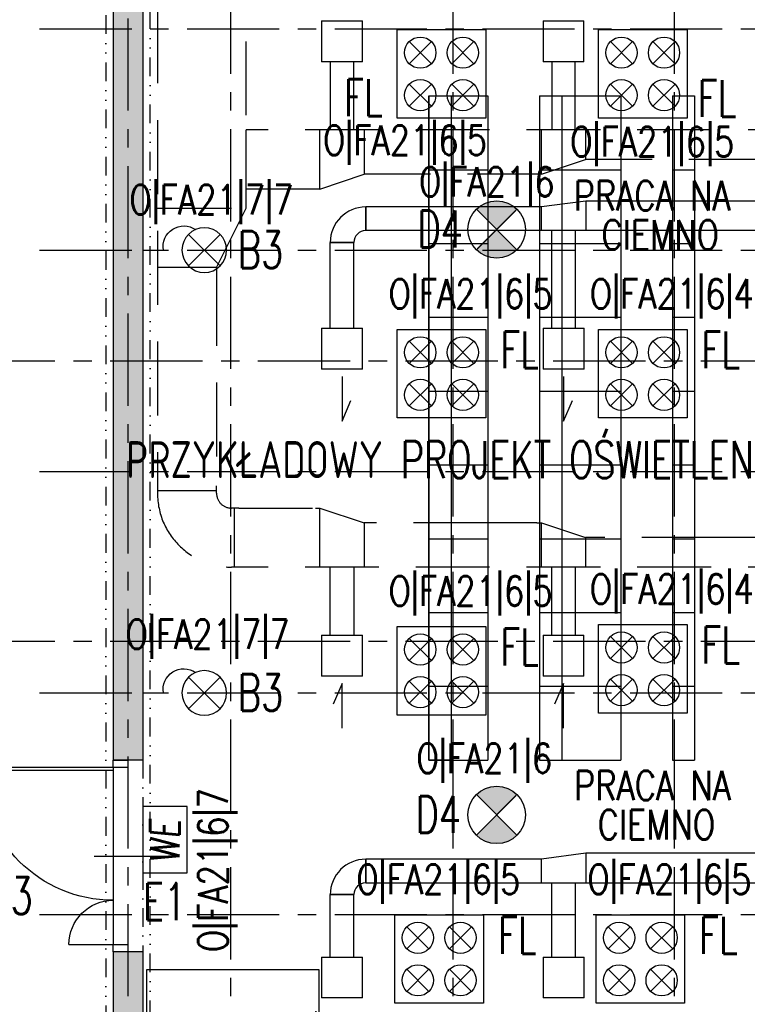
# Model space of a CAD drawing. Extents: x 41755 to 123924, y -112333 to 86187.
# Tile 100 of 256: x 101648 to 102140, y -55889 to -55222. Entities that reach past the tile are written whole.
import ezdxf
from ezdxf.enums import TextEntityAlignment as Align

# ---------------------------------------------------------------- set-up
doc = ezdxf.new("R2010")
doc.units = 0
doc.header["$LTSCALE"] = 50
for name, pattern in [('CENTER', [2, 1.25, -0.25, 0.25, -0.25]), ('DASHDOT', [1, 0.5, -0.25, 0, -0.25]), ('DASHED', [0.75, 0.5, -0.25]), ('DASHED2', [0.375, 0.25, -0.125]), ('DIVIDE', [31.75, 12.7, -6.35, 0, -6.35, 0, -6.35])]:
    doc.linetypes.add(name, pattern=pattern)
doc.layers.get('0').update_dxf_attribs({"color": 101, "linetype": 'CONTINUOUS'})
for name, color, linetype in [('Drz---drzwi', 5, 'CONTINUOUS'), ('E-90', 6, 'CONTINUOUS'), ('E35', 6, 'CONTINUOUS'), ('E50', 3, 'CONTINUOUS'), ('Ins-went', 141, 'CONTINUOUS'), ('Os-osie', 14, 'CENTER'), ('Os-osie glowne', 1, 'CENTER'), ('Sc-beton', 7, 'CONTINUOUS'), ('Sc-beton-hatch', 86, 'CONTINUOUS'), ('Sc-cegla pustak-hatch', 8, 'CONTINUOUS'), ('Sc-nadproza kon', 5, 'DASHED2'), ('Suf-widok', 8, 'CONTINUOUS'), ('Wyp-meble', 155, 'CONTINUOUS')]:
    doc.layers.add(name, color=color, linetype=linetype)
doc.styles.add('KA wymiar', font='romans.shx', dxfattribs={"width": 0.6})
doc.styles.add('ROMANS', font='romans', dxfattribs={"width": 0.85})

# ---------------------------------------------------------------- blocks, each defined once
blk = doc.blocks.new('_dhgfkgh')
at = {"ltscale": 7}
for p, q in [((-23, -65), (34, -65)), ((-10, -125), (-100, -125)), ((-10, -123), (-99.98, -123))]:
    blk.add_line(p, q, dxfattribs=at)
for points in [[(0, -5), (0, 0), (-10, 0), (-10, -5)], [(0, -130), (0, -125), (-10, -125), (-10, -130)]]:
    blk.add_lwpolyline(points, close=True, dxfattribs=at)
for points in [[(-40, -5), (-10, -5)], [(-10, -125), (-10, -5)]]:
    blk.add_lwpolyline(points, dxfattribs=at)
for centre, radius, start, end in [((-10, -5), 30, 180, 270), ((-10, -125), 90, 90, 180)]:
    blk.add_arc(centre, radius, start, end)
blk = doc.blocks.new('_fkjshkjhkjh')
at = {"layer": 'Ins-went', "ltscale": 2}
for p, q in [((2091, 629.24), (2091, 613.24)), ((2091.01, 613.24), (2091.01, 629.24)), ((2210, 629.24), (2091.01, 629.24)), ((2240, 633.24), (2210, 629.24)), ((2210, 613.24), (2210, 629.24)), ((2240, 633.24), (2240, 613.24)), ((2524, 613.24), (2091.01, 613.24)), ((2217, 547.09), (2217, 613.24)), ((2233, 547.09), (2233, 613.24)), ((2067, 547.09), (2067, 605.24)), ((2067, 605.24), (2083, 605.24)), ((2083, 605.24), (2067, 605.24)), ((2083, 547.09), (2083, 605.24)), ((2061.15, 547.09), (2061.15, 519.39)), ((2061.15, 547.09), (2088.85, 547.09)), ((2088.85, 519.39), (2088.85, 547.09)), ((2211.15, 547.09), (2211.15, 519.39)), ((2211.15, 547.09), (2238.85, 547.09)), ((2238.85, 519.39), (2238.85, 547.09)), ((2088.85, 519.39), (2061.15, 519.39)), ((2238.85, 519.39), (2211.15, 519.39)), ((2091, 187.34, 6970), (2091, 171.34, 6970)), ((2091.01, 171.34, 6970), (2091.01, 187.34, 6970)), ((2240, 191.34, 6970), (2210, 187.34, 6970)), ((2210, 171.34, 6970), (2210, 187.34, 6970)), ((2240, 191.34, 6970), (2240, 171.34, 6970)), ((2217, 121.09), (2217, 171.34, 6970)), ((2233, 121.09), (2233, 171.34, 6970)), ((2067, 163.34, 6970), (2083, 163.34, 6970)), ((2083, 163.34, 6970), (2067, 163.34, 6970)), ((2061.15, 121.09), (2061.15, 93.39)), ((2061.15, 121.09), (2088.85, 121.09)), ((2088.85, 93.39), (2088.85, 121.09)), ((2211.15, 121.09), (2211.15, 93.39)), ((2211.15, 121.09), (2238.85, 121.09)), ((2238.85, 93.39), (2238.85, 121.09)), ((2088.85, 93.39), (2061.15, 93.39)), ((2238.85, 93.39), (2211.15, 93.39))]:
    blk.add_line(p, q, dxfattribs=at)
for points in [[(2360, 633.24), (2240, 633.24)], [(2075, 514.39), (2075, 484.15), (2081.02, 498.16)], [(2225, 514.39), (2225, 484.15), (2231.02, 498.16)]]:
    blk.add_lwpolyline(points, dxfattribs=at)
at = {"layer": 'Ins-went', "ltscale": 2, "elevation": 6970}
for points in [[(2210, 187.34), (2091.01, 187.34)], [(2360, 191.34), (2240, 191.34)], [(2091, 171.34), (2514, 171.34)]]:
    blk.add_lwpolyline(points, dxfattribs=at)
at = {"layer": 'Ins-went', "ltscale": 2}
for centre, radius in [((2091, 605.24), 24), ((2091, 605.24), 8), ((2091, 163.34, 6970), 24), ((2091, 163.34, 6970), 8)]:
    blk.add_arc(centre, radius, 90, 180, dxfattribs=at)
for points in [[(2067, 121.09), (2067, 163.34, 6970)], [(2083, 121.09), (2083, 163.34, 6970)]]:
    blk.add_spline(points, degree=3, dxfattribs=at)
blk = doc.blocks.new('ławka')
for p, q in [((-25, 90), (25, 90)), ((-25, 75), (-25, 90)), ((25, 75), (25, 90)), ((-25, 75), (25, 75)), ((-25, 0), (-25, 40)), ((-25, 40), (25, 40)), ((25, 0), (25, 40)), ((-25, 0), (25, 0))]:
    blk.add_line(p, q)
blk = doc.blocks.new('A$C59F8734F')
at = {"layer": 'Wyp-meble'}
for points in [[(2143.75, 714.5), (2158.91, 714.5), (2158.91, 264.5), (2143.75, 264.5)], [(1952.52, 122.35), (1952.52, 22.35), (2069.52, 22.35), (2069.52, 122.35)]]:
    blk.add_lwpolyline(points, close=True, dxfattribs=at)
at = {"layer": 'Wyp-meble', "rotation": 270}
for p in [(2143.75, 689.5), (2233.75, 689.5), (2143.75, 639.5), (2233.75, 639.5), (2143.75, 589.5), (2233.75, 589.5), (2143.75, 539.5), (2233.75, 539.5), (2143.75, 489.5), (2233.75, 489.5), (2143.75, 439.5), (2233.75, 439.5), (2143.75, 389.5), (2233.75, 389.5), (2143.75, 339.5), (2233.75, 339.5), (2143.75, 289.5), (2233.75, 289.5)]:
    blk.add_blockref('ławka', p, dxfattribs=at)
at = {"layer": 'Wyp-meble', "insert": (2055.37, 26.84), "char_height": 12.5, "width": 1699.9877, "attachment_point": 1, "rotation": 90, "style": 'KA wymiar'}
blk.add_mtext('KONFESJONAŁ', dxfattribs=at)
blk = doc.blocks.new('A$C7F236BD7')
at = {"layer": 'E35', "ltscale": 0.2}
for p, q in [((-52.4, -10.69), (-31.01, 10.7)), ((-31.01, -10.69), (-52.4, 10.7))]:
    blk.add_line(p, q, dxfattribs=at)
at = {"layer": 'E35'}
blk.add_line((0, 0), (-14.01, 0), dxfattribs=at)
at = {"layer": 'E35', "ltscale": 0.2}
blk.add_circle((-41.7, 0), 15.12, dxfattribs=at)
at = {"layer": 'E35'}
blk.add_arc((-27.86, 2.36), 14.04, 350.33159, 124.49886, dxfattribs=at)
blk = doc.blocks.new('we')
at = {"layer": 'E35', "ltscale": 0.2}
blk.add_lwpolyline([(45, 30), (0, 30), (0, 0), (45, 0)], close=True, dxfattribs=at)
at = {"layer": 'E35', "ltscale": 0.2, "style": 'ROMANS', "oblique": 5, "width": 0.8}
blk.add_text('WE', height=20, dxfattribs=at).set_placement((21.44, 15), align=Align.MIDDLE_CENTER)

msp = doc.modelspace()

# ---------------------------------------------------------------- hatches: boundary and pattern name
at = {"layer": 'E35'}
h = msp.add_hatch(color=256, dxfattribs=at)
edge = h.paths.add_edge_path()
edge.add_line((101970.667, -55364.246), (101984.413, -55350.5))
edge.add_ellipse((101970.667, -55364.246), major_axis=(13.746, 13.746), ratio=1, start_angle=360, end_angle=450)
edge.add_line((101956.921, -55350.5), (101970.667, -55364.246))
edge = h.paths.add_edge_path()
edge.add_line((101984.413, -55377.993), (101970.667, -55364.246))
edge.add_line((101970.667, -55364.246), (101956.921, -55377.993))
edge.add_ellipse((101970.667, -55364.246), major_axis=(-13.746, 13.746), ratio=1, start_angle=90, end_angle=180)
h = msp.add_hatch(color=256, dxfattribs=at)
edge = h.paths.add_edge_path()
edge.add_line((101970.667, -55760.877), (101984.413, -55747.131))
edge.add_ellipse((101970.667, -55760.877), major_axis=(13.746, 13.746), ratio=1, start_angle=360, end_angle=450)
edge.add_line((101956.921, -55747.131), (101970.667, -55760.877))
edge = h.paths.add_edge_path()
edge.add_line((101984.413, -55774.623), (101970.667, -55760.877))
edge.add_line((101970.667, -55760.877), (101956.921, -55774.623))
edge.add_ellipse((101970.667, -55760.877), major_axis=(-13.746, 13.746), ratio=1, start_angle=90, end_angle=180)
at = {"layer": 'Sc-beton-hatch'}
h = msp.add_hatch(dxfattribs=at)
h.set_pattern_fill('ANSI33', color=256, style=0)
h.set_pattern_definition([(45, (48983.4185, 565.478), (-4.49012806, 4.49012806), []), (45, (48987.9087, 565.478), (-4.49012806, 4.49012806), [3.175, -1.5875])])
h.paths.add_polyline_path([(100470.966, -51043.233), (100410.966, -51043.233), (100410.966, -51103.233), (100430.966, -51103.233), (100430.966, -51063.233), (100470.966, -51063.233)])
h.paths.add_polyline_path([(100805.966, -51043.233), (100705.966, -51043.233), (100705.966, -51063.233), (100745.966, -51063.233), (100745.966, -51625.233), (100765.966, -51625.233), (100765.966, -51473.233), (101152.966, -51473.233), (101152.966, -51453.233), (100765.966, -51453.233), (100765.966, -51063.233), (100805.966, -51063.233)])
h.paths.add_polyline_path([(100430.966, -51374.233), (100410.966, -51374.233), (100410.966, -51474.233), (100430.966, -51474.233)])
h.paths.add_polyline_path([(101330.966, -51043.233), (101251.966, -51043.233), (101251.966, -51063.233), (101330.966, -51063.233)])
h.paths.add_polyline_path([(101770.966, -51043.233), (101670.966, -51043.233), (101670.966, -51063.233), (101710.966, -51063.233), (101710.966, -51262.233), (101730.966, -51262.233), (101730.966, -51063.233), (101770.966, -51063.233)])
h.paths.add_polyline_path([(101790.966, -51453.233), (101730.966, -51453.233), (101730.966, -51362.233), (101710.966, -51362.233), (101710.966, -51453.233), (101582.904, -51453.233), (101582.904, -51473.233), (101790.966, -51473.233)])
h.paths.add_polyline_path([(101482.904, -51453.233), (101252.966, -51453.233), (101252.966, -51473.233), (101482.904, -51473.233)])
h.paths.add_polyline_path([(101730.966, -51785.233), (101695.966, -51785.233), (101695.966, -51820.233), (101730.966, -51820.233)])
h.paths.add_polyline_path([(102400.966, -50943.233), (102380.966, -50943.233), (102380.966, -51043.233), (102330.966, -51043.233), (102330.966, -51063.233), (102380.966, -51063.233), (102380.966, -51453.233), (101890.966, -51453.233), (101890.966, -51473.233), (102380.966, -51473.233), (102380.966, -51873.233), (102400.966, -51873.233)])
h.paths.add_polyline_path([(102422.966, -50943.233), (102402.966, -50943.233), (102402.966, -51713.233), (102422.966, -51713.233)])
h.paths.add_polyline_path([(102400.966, -52143.233), (102380.966, -52143.233), (102380.966, -52213.233), (102400.966, -52213.233)])
h.paths.add_polyline_path([(102400.966, -52293.233), (102380.966, -52293.233), (102380.966, -52443.233), (101950.966, -52443.233), (101950.966, -52463.233), (102380.966, -52463.233), (102380.966, -52503.233), (102400.966, -52503.233)])
h.paths.add_polyline_path([(102400.966, -52603.233), (102380.966, -52603.233), (102380.966, -52643.233), (102400.966, -52643.233)])
h.paths.add_polyline_path([(102400.966, -52743.233), (102380.966, -52743.233), (102380.966, -53008.233), (102400.966, -53008.233)])
h.paths.add_polyline_path([(101730.966, -52443.233), (101710.966, -52443.233), (101710.966, -52463.233), (101710.966, -52758.233), (101690.966, -52758.233), (101690.966, -52778.233), (101730.966, -52778.233)])
h.paths.add_polyline_path([(101710.966, -52443.233), (101690.966, -52443.233), (101690.966, -52463.233), (101710.966, -52463.233)], flags=16)
h.paths.add_polyline_path([(101556.966, -52758.233), (101503.966, -52758.233), (101503.966, -52463.233), (101488.966, -52463.233), (101488.966, -52758.233), (101468.966, -52758.233), (101468.966, -52778.233), (101556.966, -52778.233)])
h.paths.add_polyline_path([(101556.966, -52443.233), (101468.966, -52443.233), (101468.966, -52463.233), (101556.966, -52463.233)])
h.paths.add_polyline_path([(101334.966, -52443.233), (101281.966, -52443.233), (101281.966, -52463.233), (101334.966, -52463.233)], flags=17)
h.paths.add_polyline_path([(101281.966, -52443.233), (100970.966, -52443.233), (100970.966, -51785.233), (100883.466, -51785.233), (100883.466, -51805.233), (100950.966, -51805.233), (100950.966, -52443.233), (100430.966, -52443.233), (100430.966, -52403.233), (100410.966, -52403.233), (100410.966, -52503.233), (100430.966, -52503.233), (100430.966, -52463.233), (100950.966, -52463.233), (100950.966, -52973.233), (100970.966, -52973.233), (100970.966, -52463.233), (101261.966, -52463.233), (101261.966, -52778.233), (101281.966, -52778.233), (101334.966, -52778.233), (101334.966, -52758.233), (101281.966, -52758.233)])
h.paths.add_polyline_path([(100783.466, -51785.233), (100765.966, -51785.233), (100765.966, -51780.233), (100745.966, -51780.233), (100745.966, -51785.233), (100430.966, -51785.233), (100430.966, -51765.233), (100410.966, -51765.233), (100410.966, -52003.233), (100430.966, -52003.233), (100430.966, -51805.233), (100783.466, -51805.233)])
h.paths.add_polyline_path([(100430.966, -52153.233), (100410.966, -52153.233), (100410.966, -52253.233), (100430.966, -52253.233)])
h.paths.add_polyline_path([(100430.966, -52653.233), (100410.966, -52653.233), (100410.966, -52850.233), (100430.966, -52850.233)], flags=17)
h.paths.add_polyline_path([(100430.966, -52940.233), (100410.966, -52940.233), (100410.966, -52983.233), (100430.966, -52983.233)])
h.paths.add_polyline_path([(101007.966, -53193.233), (100430.966, -53193.233), (100430.966, -53133.233), (100410.966, -53133.233), (100410.966, -53213.233), (101007.966, -53213.233)])
h.paths.add_polyline_path([(101770.966, -53193.233), (101157.966, -53193.233), (101157.966, -53213.233), (101710.966, -53213.233), (101710.966, -53445.233), (101730.966, -53445.233), (101730.966, -53213.233), (101770.966, -53213.233)])
h.paths.add_polyline_path([(102008.966, -53193.233), (101905.966, -53193.233), (101905.966, -53213.233), (102008.966, -53213.233)])
h.paths.add_polyline_path([(102227.966, -53193.233), (102133.966, -53193.233), (102133.966, -53213.233), (102227.966, -53213.233)])
h.paths.add_polyline_path([(102400.966, -53158.233), (102380.966, -53158.233), (102380.966, -53193.233), (102332.966, -53193.233), (102332.966, -53213.233), (102380.966, -53213.233), (102380.966, -53818.233), (102400.966, -53818.233)])
h.paths.add_polyline_path([(101730.966, -53545.233), (101710.966, -53545.233), (101710.966, -53740.233), (101730.966, -53740.233)])
h.paths.add_polyline_path([(101730.966, -53840.233), (101710.966, -53840.233), (101710.966, -53943.233), (101297.571, -53943.233, -0.1551034), (101300.811, -53953.425, -0.1483474), (101297.835, -53963.233), (101710.966, -53963.233), (101710.966, -54023.233), (101730.966, -54023.233)])
h.paths.add_polyline_path([(101297.571, -53943.233), (101295.705, -53943.233), (101295.705, -53963.233), (101297.835, -53963.233, 0.1483474), (101300.811, -53953.425, 0.1551034)])
h.paths.add_polyline_path([(101270.705, -53943.233), (101268.745, -53943.233, 0.1551034), (101265.506, -53953.425, 0.1483474), (101268.481, -53963.233), (101270.705, -53963.233)])
h.paths.add_polyline_path([(101268.745, -53943.233), (101201.966, -53943.233), (101201.966, -53963.233), (101268.481, -53963.233, -0.1483474), (101265.506, -53953.425, -0.1551034)])
h.paths.add_polyline_path([(100980.966, -53943.233), (100970.966, -53943.233), (100930.966, -53943.233), (100930.966, -53968.233), (100970.966, -53968.233), (100980.966, -53968.233)])
h.paths.add_polyline_path([(100490.966, -53943.233), (100410.966, -53943.233), (100410.966, -53963.233), (100490.966, -53963.233)])
h.paths.add_polyline_path([(100530.966, -54448.233), (100510.966, -54448.233), (100510.966, -54481.233), (100530.966, -54481.233)])
h.paths.add_polyline_path([(101773.966, -54593.233), (101730.966, -54593.233), (101730.966, -54503.233), (101710.966, -54503.233), (101710.966, -54593.233), (100530.966, -54593.233), (100530.966, -54578.233), (100510.966, -54578.233), (100510.966, -54593.233), (100270.966, -54593.233), (100270.966, -54618.233), (101773.966, -54618.233)])
h.paths.add_polyline_path([(100220.966, -54593.233), (100170.966, -54593.233), (100170.966, -54618.233), (100220.966, -54618.233)])
h.paths.add_polyline_path([(100120.966, -54593.233), (100070.966, -54593.233), (100070.966, -54618.233), (100120.966, -54618.233)])
h.paths.add_polyline_path([(100020.966, -54593.233), (99970.966, -54593.233), (99970.966, -54618.233), (100020.966, -54618.233)])
h.paths.add_polyline_path([(99920.966, -54593.233), (99880.966, -54593.233), (99880.966, -55500.233), (99980.966, -55500.233), (99980.966, -55515.233), (100000.966, -55515.233), (100000.966, -55480.233), (99900.966, -55480.233), (99900.966, -54618.233), (99920.966, -54618.233)])
h.paths.add_polyline_path([(100585.966, -55633.233), (100000.966, -55633.233), (100000.966, -55615.233), (99980.966, -55615.233), (99980.966, -55633.233), (99780.966, -55633.233), (99780.966, -55988.233), (100510.966, -55988.233), (100510.966, -56028.233), (100530.966, -56028.233), (100530.966, -55988.233), (100582.966, -55988.233), (100582.966, -55968.233), (100530.966, -55968.233), (100530.966, -55813.233), (100510.966, -55813.233), (100510.966, -55968.233), (99800.966, -55968.233), (99800.966, -55653.233), (100510.966, -55653.233), (100510.966, -55663.233), (100530.966, -55663.233), (100530.966, -55653.233), (100585.966, -55653.233)])
h.paths.add_polyline_path([(101310.966, -55968.233), (100810.966, -55968.233), (100810.966, -55880.233), (100790.966, -55880.233), (100790.966, -55968.233), (100737.966, -55968.233), (100737.966, -55988.233), (100790.966, -55988.233), (100790.966, -56028.233), (100810.966, -56028.233), (100810.966, -55988.233), (101310.966, -55988.233)])
h.paths.add_polyline_path([(101490.966, -55633.233), (100735.966, -55633.233), (100735.966, -55653.233), (101490.966, -55653.233)])
h.paths.add_polyline_path([(101777.966, -55968.233), (101730.966, -55968.233), (101730.966, -55853.733), (101710.966, -55853.733), (101710.966, -55968.233), (101590.966, -55968.233), (101590.966, -55988.233), (101777.966, -55988.233)])
h.paths.add_polyline_path([(101802.966, -55963.233), (101777.966, -55963.233), (101777.966, -55988.233), (101802.966, -55988.233)])
h.paths.add_polyline_path([(101730.966, -55128.233), (101710.966, -55128.233), (101710.966, -55723.733), (101730.966, -55723.733)])
h.paths.add_polyline_path([(101953.466, -55963.233), (101928.466, -55963.233), (101928.466, -55988.233), (101953.466, -55988.233)])
h.paths.add_polyline_path([(102103.466, -55963.233), (102078.466, -55963.233), (102078.466, -55988.233), (102103.466, -55988.233)])
h.paths.add_polyline_path([(102253.466, -55963.233), (102228.466, -55963.233), (102228.466, -55988.233), (102253.466, -55988.233)])
h.paths.add_polyline_path([(102365.966, -55968.233), (102320.966, -55968.233), (102320.966, -55988.233), (102365.966, -55988.233)])
h.paths.add_polyline_path([(102400.966, -55953.233), (102365.966, -55953.233), (102365.966, -55988.233), (102400.966, -55988.233)])
h.paths.add_polyline_path([(102400.966, -55891.233), (102380.966, -55891.233), (102380.966, -55953.233), (102400.966, -55953.233)])
h.paths.add_polyline_path([(102400.966, -55815.733), (102375.966, -55815.733), (102375.966, -55840.733), (102400.966, -55840.733)])
h.paths.add_polyline_path([(102400.966, -55665.733), (102375.966, -55665.733), (102375.966, -55690.733), (102400.966, -55690.733)])
h.paths.add_polyline_path([(102400.966, -55515.733), (102375.966, -55515.733), (102375.966, -55540.733), (102400.966, -55540.733)])
h.paths.add_polyline_path([(102400.966, -55365.733), (102375.966, -55365.733), (102375.966, -55390.733), (102400.966, -55390.733)])
h.paths.add_polyline_path([(102400.966, -55240.733), (102380.966, -55240.733), (102380.966, -55260.733), (102400.966, -55260.733)])
h.paths.add_polyline_path([(102400.966, -55215.733), (102375.966, -55215.733), (102375.966, -55240.733), (102400.966, -55240.733)])
h.paths.add_polyline_path([(102400.966, -55033.233), (102380.966, -55033.233), (102380.966, -55215.733), (102400.966, -55215.733)])
h.paths.add_polyline_path([(102400.966, -54833.233), (102365.966, -54833.233), (102365.966, -54798.233), (102345.966, -54798.233), (102345.966, -54853.233), (102380.966, -54853.233), (102380.966, -54883.233), (102400.966, -54883.233)])
h.paths.add_polyline_path([(102365.966, -54537.733), (102345.966, -54537.733), (102345.966, -54593.233), (101908.966, -54593.233), (101908.966, -54618.233), (102345.966, -54618.233), (102345.966, -54648.233), (102365.966, -54648.233), (102365.966, -54618.233)])
h.paths.add_polyline_path([(101730.966, -54128.233), (101710.966, -54128.233), (101710.966, -54353.233), (101730.966, -54353.233)])
h.paths.add_polyline_path([(102365.966, -54131.233), (102400.966, -54131.233), (102400.966, -54088.233), (102380.966, -54088.233), (102380.966, -54111.233), (102345.966, -54111.233), (102345.966, -54417.733), (102365.966, -54417.733)])
h.paths.add_polyline_path([(102400.966, -53918.233), (102380.966, -53918.233), (102380.966, -53988.233), (102400.966, -53988.233)])
at = {"layer": 'Sc-cegla pustak-hatch'}
h = msp.add_hatch(dxfattribs=at)
h.set_pattern_fill('ANSI32', color=256, scale=0.5, angle=90, style=0)
h.set_pattern_definition([(135, (48983.4185, 565.478), (-3.36759605, -3.36759605), []), (135, (48983.4185, 567.723), (-3.36759605, -3.36759605), [])])
h.paths.add_polyline_path([(100430.966, -51745.233), (100410.966, -51745.233), (100410.966, -51765.233), (100430.966, -51765.233)])
h.paths.add_polyline_path([(101330.966, -51063.233), (101312.966, -51063.233), (101312.966, -51262.233), (101330.966, -51262.233)])
h.paths.add_polyline_path([(101455.966, -51382.233), (101330.966, -51382.233), (101330.966, -51362.233), (101312.966, -51362.233), (101312.966, -51453.233), (101330.966, -51453.233), (101330.966, -51400.233), (101437.966, -51400.233), (101437.966, -51453.233), (101455.966, -51453.233)])
h.paths.add_polyline_path([(102049.966, -51473.233), (102031.966, -51473.233), (102031.966, -51525.233), (101968.966, -51525.233), (101968.966, -51473.233), (101950.966, -51473.233), (101950.966, -51548.233), (101968.966, -51548.233), (101968.966, -51543.233), (102049.966, -51543.233)])
h.paths.add_polyline_path([(101968.966, -51648.233), (101950.966, -51648.233), (101950.966, -52323.233), (101968.966, -52323.233), (101968.966, -52193.233), (102380.966, -52193.233), (102380.966, -52175.233), (101968.966, -52175.233)])
h.paths.add_polyline_path([(101968.966, -52463.233), (101950.966, -52463.233), (101950.966, -52543.233), (101968.966, -52543.233)])
h.paths.add_polyline_path([(101968.966, -52423.233), (101950.966, -52423.233), (101950.966, -52443.233), (101968.966, -52443.233)])
h.paths.add_polyline_path([(101968.966, -52643.233), (101950.966, -52643.233), (101950.966, -52973.233), (101968.966, -52973.233), (101968.966, -52946.233), (102050.966, -52946.233), (102050.966, -52954.233), (102042.966, -52954.233), (102042.966, -52973.233), (102380.966, -52973.233), (102380.966, -52955.233), (102060.966, -52955.233), (102060.966, -52928.233), (101968.966, -52928.233)])
h.paths.add_polyline_path([(101279.966, -52945.233), (101261.966, -52945.233), (101261.966, -52955.233), (101078.966, -52955.233), (101078.966, -52687.233), (101060.966, -52687.233), (101060.966, -52955.233), (100970.966, -52955.233), (100970.966, -52973.233), (101261.966, -52973.233), (101261.966, -53015.733), (101279.966, -53015.733)])
h.paths.add_polyline_path([(101279.966, -52778.233), (101261.966, -52778.233), (101261.966, -52845.233), (101279.966, -52845.233)])
h.paths.add_polyline_path([(100950.966, -52955.233), (100925.966, -52955.233), (100925.966, -52973.233), (100950.966, -52973.233)])
h.paths.add_polyline_path([(100825.966, -52955.233), (100430.966, -52955.233), (100430.966, -52973.233), (100825.966, -52973.233)])
h.paths.add_polyline_path([(100428.966, -53213.233), (100410.966, -53213.233), (100410.966, -53333.233), (100428.966, -53333.233)])
h.paths.add_polyline_path([(100428.966, -53483.233), (100410.966, -53483.233), (100410.966, -53548.233), (100428.966, -53548.233)])
h.paths.add_polyline_path([(100428.966, -53698.233), (100410.966, -53698.233), (100410.966, -53763.233), (100428.966, -53763.233)])
h.paths.add_polyline_path([(100428.966, -53913.233), (100410.966, -53913.233), (100410.966, -53943.233), (100428.966, -53943.233)])
h.paths.add_polyline_path([(100428.966, -53963.233), (100410.966, -53963.233), (100410.966, -53978.233), (100428.966, -53978.233)])
h.paths.add_polyline_path([(100428.966, -54128.233), (100410.966, -54128.233), (100410.966, -54193.233), (100428.966, -54193.233)])
h.paths.add_polyline_path([(100428.966, -54343.233), (100410.966, -54343.233), (100410.966, -54466.233), (100510.966, -54466.233), (100510.966, -54448.233), (100428.966, -54448.233)])
h.paths.add_polyline_path([(101335.966, -54321.233), (101279.966, -54321.233), (101279.966, -53970.786, -0.2026768), (101268.481, -53963.233), (101261.966, -53963.233), (101261.966, -54339.233), (101335.966, -54339.233)])
h.paths.add_polyline_path([(101710.966, -54321.233), (101510.966, -54321.233), (101510.966, -53963.233), (101492.966, -53963.233), (101492.966, -54321.233), (101435.966, -54321.233), (101435.966, -54339.233), (101710.966, -54339.233)])
h.paths.add_polyline_path([(101710.966, -53645.233), (101352.966, -53645.233), (101352.966, -53562.233), (101279.966, -53562.233), (101279.966, -53213.233), (101261.966, -53213.233), (101261.966, -53943.233), (101268.745, -53943.233, -0.1958107), (101279.966, -53936.063), (101279.966, -53580.233), (101334.966, -53580.233), (101334.966, -53943.233), (101352.966, -53943.233), (101352.966, -53663.233), (101710.966, -53663.233)])
h.paths.add_polyline_path([(101279.966, -53936.063, 0.1514484), (101270.705, -53940.913), (101279.966, -53940.913)], flags=17)
h.paths.add_polyline_path([(101279.966, -53940.913), (101270.705, -53940.913), (101270.705, -53943.233), (101279.966, -53943.233)], flags=17)
h.paths.add_polyline_path([(101490.966, -54618.233), (101472.966, -54618.233), (101472.966, -54648.233), (101490.966, -54648.233)])
h.paths.add_polyline_path([(101490.966, -54798.233), (101472.966, -54798.233), (101472.966, -55633.233), (101490.966, -55633.233)])
h.paths.add_polyline_path([(101773.966, -55128.233), (101730.966, -55128.233), (101730.966, -55146.233), (101773.966, -55146.233)])
h.paths.add_polyline_path([(102180.966, -55128.233), (101968.966, -55128.233), (101950.966, -55128.233), (101923.966, -55128.233), (101923.966, -55146.233), (102180.966, -55146.233)])
h.paths.add_polyline_path([(101968.966, -54853.233), (102190.966, -54853.233), (102190.966, -54835.233), (101950.966, -54835.233), (101950.966, -55128.233), (101968.966, -55128.233)])
h.paths.add_polyline_path([(102345.966, -54835.233), (102290.966, -54835.233), (102290.966, -54853.233), (102345.966, -54853.233)])
h.paths.add_polyline_path([(101968.966, -54453.233), (101950.966, -54453.233), (101950.966, -54593.233), (101968.966, -54593.233)])
h.paths.add_polyline_path([(101968.966, -54129.233), (102345.966, -54129.233), (102345.966, -54111.233), (101968.966, -54111.233), (101968.966, -53840.233), (101950.966, -53840.233), (101950.966, -54353.233), (101968.966, -54353.233)])
h.paths.add_polyline_path([(102380.966, -53645.233), (101995.966, -53645.233), (101995.966, -53553.233), (101968.966, -53553.233), (101968.966, -53531.233), (101950.966, -53531.233), (101950.966, -53571.233), (101977.966, -53571.233), (101977.966, -53645.233), (101950.966, -53645.233), (101950.966, -53740.233), (101968.966, -53740.233), (101968.966, -53663.233), (102380.966, -53663.233)])
h.paths.add_polyline_path([(101968.966, -53213.233), (101950.966, -53213.233), (101950.966, -53441.233), (101968.966, -53441.233)])
h.paths.add_polyline_path([(101279.966, -53150.733), (101261.966, -53150.733), (101261.966, -53193.233), (101279.966, -53193.233)])

# ---------------------------------------------------------------- linework, layer by layer
at = {"layer": 'E35', "ltscale": 0.2}
for p, q in [((101911.453, -55236.963), (101926.426, -55251.936)), ((101911.453, -55251.936), (101926.426, -55236.963)), ((101955.251, -55236.963), (101940.278, -55251.936)), ((101955.251, -55251.936), (101940.278, -55236.963)), ((102047.688, -55236.963), (102062.661, -55251.936)), ((102047.688, -55251.936), (102062.661, -55236.963)), ((102091.486, -55236.963), (102076.514, -55251.936)), ((102091.486, -55251.936), (102076.514, -55236.963)), ((101911.453, -55280.761), (101926.426, -55265.789)), ((101911.453, -55265.789), (101926.426, -55280.761)), ((101955.251, -55280.761), (101940.278, -55265.789)), ((101955.251, -55265.789), (101940.278, -55280.761)), ((102047.688, -55280.761), (102062.661, -55265.789)), ((102047.688, -55265.789), (102062.661, -55280.761)), ((102091.486, -55280.761), (102076.514, -55265.789)), ((102091.486, -55265.789), (102076.514, -55280.761)), ((101911.453, -55439.992), (101926.426, -55454.964)), ((101911.453, -55454.964), (101926.426, -55439.992)), ((101955.251, -55439.992), (101940.278, -55454.964)), ((101955.251, -55454.964), (101940.278, -55439.992)), ((102047.688, -55439.992), (102062.661, -55454.964)), ((102047.688, -55454.964), (102062.661, -55439.992)), ((102091.486, -55439.992), (102076.514, -55454.964)), ((102091.486, -55454.964), (102076.514, -55439.992)), ((101911.453, -55483.79), (101926.426, -55468.817)), ((101911.453, -55468.817), (101926.426, -55483.79)), ((101955.251, -55483.79), (101940.278, -55468.817)), ((101955.251, -55468.817), (101940.278, -55483.79)), ((102047.688, -55483.79), (102062.661, -55468.817)), ((102047.688, -55468.817), (102062.661, -55483.79)), ((102091.486, -55483.79), (102076.514, -55468.817)), ((102091.486, -55468.817), (102076.514, -55483.79)), ((102047.688, -55639.992), (102062.661, -55654.964)), ((102047.688, -55654.964), (102062.661, -55639.992)), ((102091.486, -55639.992), (102076.514, -55654.964)), ((102091.486, -55654.964), (102076.514, -55639.992)), ((101911.453, -55641.334), (101926.426, -55656.306)), ((101911.453, -55656.306), (101926.426, -55641.334)), ((101955.251, -55641.334), (101940.278, -55656.306)), ((101955.251, -55656.306), (101940.278, -55641.334)), ((101911.453, -55685.132), (101926.426, -55670.159)), ((101911.453, -55670.159), (101926.426, -55685.132)), ((101955.251, -55685.132), (101940.278, -55670.159)), ((101955.251, -55670.159), (101940.278, -55685.132)), ((102047.688, -55683.79), (102062.661, -55668.817)), ((102047.688, -55668.817), (102062.661, -55683.79)), ((102091.486, -55683.79), (102076.514, -55668.817)), ((102091.486, -55668.817), (102076.514, -55683.79)), ((101909.848, -55836.622), (101924.82, -55851.595)), ((101909.848, -55851.595), (101924.82, -55836.622)), ((101953.646, -55836.622), (101938.673, -55851.595)), ((101953.646, -55851.595), (101938.673, -55836.622)), ((102046.083, -55836.622), (102061.056, -55851.595)), ((102046.083, -55851.595), (102061.056, -55836.622)), ((102089.881, -55836.622), (102074.908, -55851.595)), ((102089.881, -55851.595), (102074.908, -55836.622)), ((101909.848, -55880.42), (101924.82, -55865.447)), ((101909.848, -55865.447), (101924.82, -55880.42)), ((101953.646, -55880.42), (101938.673, -55865.447)), ((101953.646, -55865.447), (101938.673, -55880.42)), ((102046.083, -55880.42), (102061.056, -55865.447)), ((102046.083, -55865.447), (102061.056, -55880.42)), ((102089.881, -55880.42), (102074.908, -55865.447)), ((102089.881, -55865.447), (102074.908, -55880.42))]:
    msp.add_line(p, q, dxfattribs=at)
at = {"layer": 'E35'}
for p, q in [((101956.921, -55377.993), (101984.413, -55350.5)), ((101956.921, -55350.5), (101984.413, -55377.993)), ((101956.921, -55774.623), (101984.413, -55747.131)), ((101956.921, -55747.131), (101984.413, -55774.623))]:
    msp.add_line(p, q, dxfattribs=at)
at = {"layer": 'E35', "linetype": 'Continuous', "ltscale": 0.3}
for p, q in [((101957.707, -55377.206), (101983.627, -55351.286)), ((101957.707, -55773.837), (101983.627, -55747.917))]:
    msp.add_line(p, q, dxfattribs=at)
for points in [[(101903.352, -55228.862), (101963.352, -55228.862), (101963.352, -55288.862), (101903.352, -55288.862)], [(102039.587, -55228.862), (102099.587, -55228.862), (102099.587, -55288.862), (102039.587, -55288.862)], [(101903.352, -55431.891), (101963.352, -55431.891), (101963.352, -55491.891), (101903.352, -55491.891)], [(102039.587, -55431.891), (102099.587, -55431.891), (102099.587, -55491.891), (102039.587, -55491.891)], [(101903.352, -55633.233), (101963.352, -55633.233), (101963.352, -55693.233), (101903.352, -55693.233)], [(102039.587, -55631.891), (102099.587, -55631.891), (102099.587, -55691.891), (102039.587, -55691.891)], [(101901.747, -55828.521), (101961.747, -55828.521), (101961.747, -55888.521), (101901.747, -55888.521)], [(102037.982, -55828.521), (102097.982, -55828.521), (102097.982, -55888.521), (102037.982, -55888.521)]]:
    msp.add_lwpolyline(points, close=True, dxfattribs=at)
at = {"layer": 'E35', "ltscale": 0.2}
for centre in [(101918.939, -55244.45), (101947.765, -55244.45), (102055.175, -55244.45), (102084, -55244.45), (101918.939, -55273.275), (101947.765, -55273.275), (102055.175, -55273.275), (102084, -55273.275), (101918.939, -55447.478), (101947.765, -55447.478), (102055.175, -55447.478), (102084, -55447.478), (101918.939, -55476.303), (101947.765, -55476.303), (102055.175, -55476.303), (102084, -55476.303), (101918.939, -55648.82), (101947.765, -55648.82), (102055.175, -55647.478), (102084, -55647.478), (101918.939, -55677.645), (101947.765, -55677.645), (102055.175, -55676.303), (102084, -55676.303), (101917.334, -55844.108), (101946.16, -55844.108), (102053.569, -55844.108), (102082.395, -55844.108), (101917.334, -55872.934), (101946.16, -55872.934), (102053.569, -55872.934), (102082.395, -55872.934)]:
    msp.add_circle(centre, 10.587, dxfattribs=at)
at = {"layer": 'E35'}
for centre in [(101970.667, -55364.246), (101970.667, -55760.877)]:
    msp.add_circle(centre, 19.44, dxfattribs=at)
at = {"layer": 'Ins-went', "linetype": 'DASHED', "ltscale": 2}
for p, q in [((101740.966, -54765.21), (101740.966, -55542.996)), ((101800.966, -55286.82), (101800.966, -54928.22)), ((101852.07, -55222.97), (101879.77, -55222.97)), ((101852.07, -55222.97), (101852.07, -55250.67)), ((101879.77, -55250.67), (101879.77, -55222.97)), ((102002.07, -55222.97), (102029.77, -55222.97)), ((102002.07, -55222.97), (102002.07, -55250.67)), ((102029.77, -55250.67), (102029.77, -55222.97)), ((101879.77, -55250.67), (101852.07, -55250.67)), ((101857.92, -55250.67), (101857.92, -55296.82)), ((101873.92, -55296.82), (101873.92, -55250.67)), ((102029.77, -55250.67), (102002.07, -55250.67)), ((102007.92, -55250.67), (102007.92, -55296.82)), ((102023.92, -55296.82), (102023.92, -55250.67)), ((101800.966, -55346.82), (101800.966, -55286.82)), ((101850.92, -55336.82), (101850.92, -55296.82)), ((101880.92, -55296.82), (101880.92, -55326.82)), ((102000.92, -55326.82), (102000.92, -55296.82)), ((102030.92, -55296.82), (102030.92, -55316.82)), ((102000.92, -55326.82), (102030.92, -55316.82)), ((102150.92, -55316.82), (102030.92, -55316.82)), ((101850.92, -55336.82), (101880.92, -55326.82)), ((102000.92, -55326.82), (101880.92, -55326.82)), ((101800.966, -55349.82), (101800.966, -55346.82)), ((101740.966, -55349.82), (101800.966, -55349.82)), ((101780.966, -55390.02), (101800.966, -55349.82)), ((101780.966, -55390.02), (101740.966, -55390.02)), ((101780.966, -55390.02), (101780.966, -55393.02)), ((101780.966, -55393.02), (101780.966, -55538.02)), ((101780.966, -55542.996), (101780.966, -55537.996)), ((101740.966, -55540.996), (101780.966, -55540.996)), ((101795.966, -55552.996), (101790.966, -55552.996)), ((101792.966, -55552.996), (101792.966, -55592.996)), ((101795.966, -55552.996), (101847.866, -55552.996)), ((101847.92, -55552.996), (101850.92, -55552.996)), ((101850.92, -55592.996), (101850.92, -55552.996)), ((101850.92, -55552.996), (101880.92, -55562.996)), ((101880.92, -55562.996), (101880.92, -55592.996)), ((101883.92, -55562.996), (101880.92, -55562.996)), ((101964.228, -55562.996), (101883.928, -55562.996)), ((101997.942, -55562.996), (101964.242, -55562.996)), ((101997.92, -55562.996), (102000.92, -55562.996)), ((102000.92, -55592.996), (102000.92, -55562.996)), ((102000.92, -55562.996), (102030.92, -55572.996)), ((102030.92, -55572.996), (102030.92, -55592.996)), ((102033.92, -55572.996), (102030.92, -55572.996)), ((102118.906, -55572.996), (102033.906, -55572.996)), ((102147.92, -55572.996), (102118.92, -55572.996)), ((101795.966, -55592.996), (101790.966, -55592.996)), ((101857.92, -55639.146), (101857.92, -55592.996)), ((101873.92, -55592.996), (101873.92, -55639.146)), ((102007.92, -55639.146), (102007.92, -55592.996)), ((102023.92, -55592.996), (102023.92, -55639.146)), ((101852.07, -55639.146), (101852.07, -55666.846)), ((101852.07, -55639.146), (101879.77, -55639.146)), ((101879.77, -55666.846), (101879.77, -55639.146)), ((102002.07, -55639.146), (102002.07, -55666.846)), ((102002.07, -55639.146), (102029.77, -55639.146)), ((102029.77, -55666.846), (102029.77, -55639.146)), ((101879.77, -55666.846), (101852.07, -55666.846)), ((102029.77, -55666.846), (102002.07, -55666.846))]:
    msp.add_line(p, q, dxfattribs=at)
for points in [[(102265.92, -55296.82), (101800.966, -55296.82)], [(101850.92, -55336.82), (101800.966, -55336.82)], [(102265.92, -55592.996), (101795.966, -55592.996)], [(101865.92, -55702.083), (101865.92, -55671.846), (101859.898, -55685.859)], [(102015.92, -55702.083), (102015.92, -55671.846), (102009.898, -55685.859)]]:
    msp.add_lwpolyline(points, dxfattribs=at)
for radius in [50, 10]:
    msp.add_arc((101790.966, -55542.996), radius, 180, 270, dxfattribs=at)
at = {"layer": 'Os-osie'}
for points in [[(101790.466, -55096.233), (101790.466, -56138.233)], [(101940.966, -55096.233), (101940.966, -56138.233)], [(102090.966, -55096.233), (102090.966, -56138.233)], [(101660.966, -55228.233), (102550.966, -55228.233)], [(101660.966, -55378.233), (102550.966, -55378.233)], [(101660.966, -55528.233), (102550.966, -55528.233)], [(101660.966, -55678.233), (102550.966, -55678.233)], [(101660.966, -55828.233), (102550.966, -55828.233)]]:
    msp.add_lwpolyline(points, dxfattribs=at)
at = {"layer": 'Os-osie glowne'}
for points in [[(101720.966, -50521.233), (101720.966, -56498.233)], [(99508.966, -55453.233), (111775.966, -55453.233)], [(99508.966, -55643.233), (111775.966, -55643.233)]]:
    msp.add_lwpolyline(points, dxfattribs=at)
at = {"layer": 'Sc-beton'}
for points in [[(101710.966, -55128.233), (101710.966, -55723.733)], [(101730.966, -55128.233), (101730.966, -55723.733)], [(101730.966, -55723.733), (101710.966, -55723.733)], [(101710.966, -55853.733), (101710.966, -55968.233)], [(101730.966, -55853.733), (101710.966, -55853.733)], [(101730.966, -55853.733), (101730.966, -55968.233)]]:
    msp.add_lwpolyline(points, dxfattribs=at)
at = {"layer": 'Sc-nadproza kon', "linetype": 'DASHDOT', "ltscale": 0.5}
msp.add_lwpolyline([(101730.966, -55723.733), (101730.966, -55853.733)], dxfattribs=at)
at = {"layer": 'Suf-widok', "linetype": 'DIVIDE', "ltscale": 0.02}
msp.add_lwpolyline([(100535.966, -55818.233), (100535.966, -55658.233), (101495.966, -55658.233), (101495.966, -54623.233), (102342.966, -54623.233), (102342.966, -54828.233), (101945.966, -54828.233), (101945.966, -55123.233), (101705.966, -55123.233), (101705.966, -55963.233), (100815.966, -55963.233), (100815.966, -55875.233), (100785.966, -55875.233), (100785.966, -55963.233), (100562.966, -55963.233), (100562.966, -55818.233)], close=True, dxfattribs=at)
msp.add_lwpolyline([(101735.966, -55963.233), (101735.966, -55151.233), (102375.966, -55151.233), (102375.966, -55210.733), (102370.966, -55210.733), (102370.966, -55245.733), (102375.966, -55245.733), (102375.966, -55360.733), (102370.966, -55360.733), (102370.966, -55395.733), (102375.966, -55395.733), (102375.966, -55510.733), (102370.966, -55510.733), (102370.966, -55545.733), (102375.966, -55545.733), (102375.966, -55660.733), (102370.966, -55660.733), (102370.966, -55695.733), (102375.966, -55695.733), (102375.966, -55810.733), (102370.966, -55810.733), (102370.966, -55845.733), (102375.966, -55845.733), (102375.966, -55948.233)], dxfattribs=at)

# ---------------------------------------------------------------- block references
for name, p in [('A$C59F8734F', (99780.966, -55988.233)), ('_fkjshkjhkjh', (99790.966, -55978.233))]:
    msp.add_blockref(name, p)
at = {"layer": 'Drz---drzwi', "xscale": -1, "rotation": 180}
msp.add_blockref('_dhgfkgh', (101720.966, -55853.733), dxfattribs=at)
at = {"layer": 'E35', "xscale": -1}
for p in [(101730.966, -55378.233), (101730.966, -55678.233)]:
    msp.add_blockref('A$C7F236BD7', p, dxfattribs=at)
at = {"layer": 'E50', "rotation": 89.99999999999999}
msp.add_blockref('we', (101760.966, -55800.167), dxfattribs=at)

# ---------------------------------------------------------------- texts
at = {"layer": 'E-90', "style": 'ROMANS', "width": 0.8}
for s, rotation, p in [('O|FA21|6|5', 360, (101908.569, -55305.206)), ('O|FA21|6|5', 360, (102076.061, -55306.192)), ('O|FA21|6', 360, (101963.986, -55333.385)), ('O|FA21|7|7', 0, (101777.463, -55345.459)), ('PRACA NA ', 360, (102081.459, -55341.316)), ('CIEMNO', 360, (102081.459, -55367.862)), ('O|FA21|6|5', 360, (101953.031, -55409.25)), ('O|FA21|6|4', 360, (102089.267, -55409.25)), ('O|FA21|6|4', 360, (102089.267, -55609.25)), ('O|FA21|6|5', 360, (101953.031, -55610.592)), ('O|FA21|7|7', 0, (101774.906, -55639.884)), ('O|FA21|6', 360, (101962.324, -55723.949)), ('PRACA NA ', 360, (102081.687, -55740.91)), ('O|FA21|6|7', 90, (101779.918, -55798.336)), ('CIEMNO', 360, (102078.889, -55767.456)), ('O|FA21|6|5', 360, (101931.151, -55805.881)), ('O|FA21|6|5', 360, (102087.661, -55805.881))]:
    msp.add_text(s, height=20, rotation=rotation, dxfattribs=at).set_placement(p, align=Align.MIDDLE)
at = {"layer": 'E35', "style": 'ROMANS', "width": 0.7}
for s, p in [('FL', (101880.427, -55274.975)), ('FL', (102120.012, -55275.476)), ('D4', (101932.454, -55363.948)), ('B3', (101810.718, -55377.934)), ('FL', (101986.277, -55445.778)), ('FL', (102122.513, -55445.778)), ('PRZYKŁADOWY PROJEKT OŚWIETLENIA PODSTAWOWEGO', (102041.845, -55516.01)), ('FL', (101986.277, -55647.12)), ('FL', (102122.513, -55645.778)), ('B3', (101810.716, -55677.934)), ('D4', (101931.136, -55760.579)), ('E3', (101641.846, -55815.573)), ('E1', (101745.702, -55819.571)), ('FL', (101984.672, -55842.408)), ('FL', (102120.907, -55842.408))]:
    msp.add_text(s, height=25, dxfattribs=at).set_placement(p, align=Align.MIDDLE)

doc.saveas('drawing.dxf')
